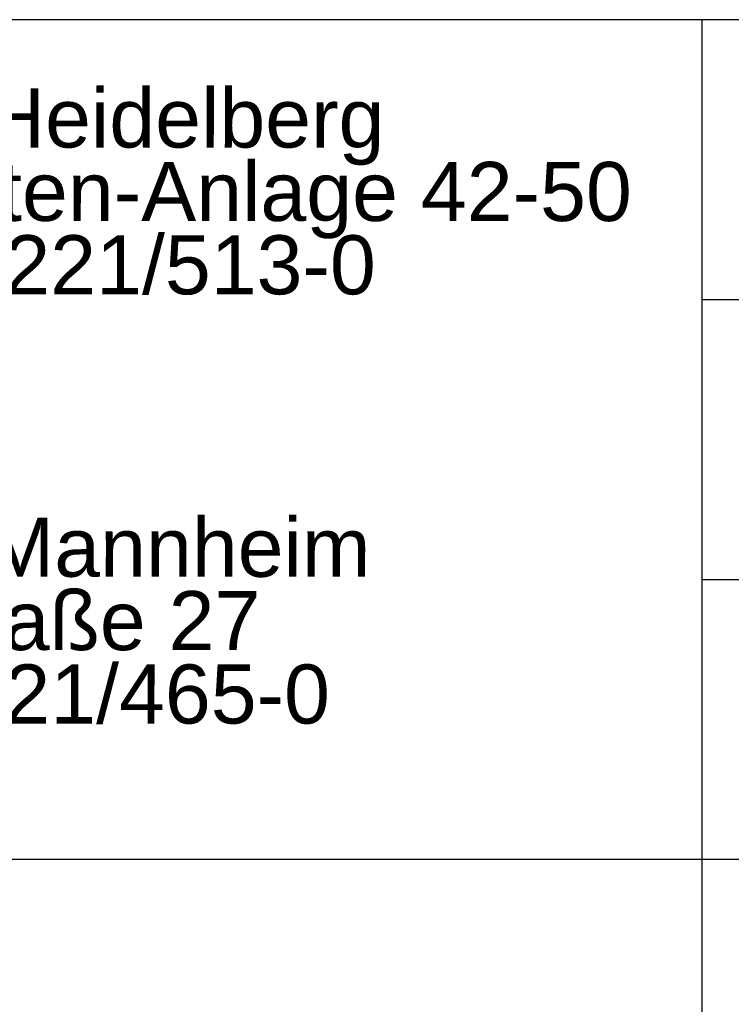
# Model space of a CAD drawing. Header units: metres. Extents: x 0 to 0.185, y 0 to 0.06.
# Tile 61 of 62: x 0.081 to 0.103, y 0.03 to 0.06. Entities that reach past the tile are written whole.
import ezdxf

# ---------------------------------------------------------------- set-up
doc = ezdxf.new("R2010")
doc.units = ezdxf.units.M
doc.header["$MEASUREMENT"] = 0
doc.layers.add('RAM_Stempel_HSB_DIN_A3', color=7, linetype='Continuous', lineweight=25)
doc.styles.add('RNV_250_0 63', font='arial.ttf', dxfattribs={"height": 0.63})

msp = doc.modelspace()

# ---------------------------------------------------------------- linework, layer by layer
at = {"layer": 'RAM_Stempel_HSB_DIN_A3'}
for p, q in [((0.101853, 0.06), (0.101853, 0)), ((0.185, 0.051467), (0.101853, 0.051467)), ((0.185, 0.042933), (0.101853, 0.042933)), ((0, 0.034425), (0.185, 0.034425))]:
    msp.add_line(p, q, dxfattribs=at)
at = {"layer": 'RAM_Stempel_HSB_DIN_A3', "flags": 128}
msp.add_lwpolyline([(0, 0), (0.185, 0), (0.185, 0.06), (0, 0.06), (0, 0)], close=True, dxfattribs=at)

# ---------------------------------------------------------------- texts
at = {"layer": 'RAM_Stempel_HSB_DIN_A3', "style": 'RNV_250_0 63'}
for s, p in [('69115 Heidelberg', (0.07233, 0.056107)), ('Kurfürsten-Anlage 42-50', (0.072329, 0.053871)), ('Tel.: 06221/513-0', (0.072209, 0.051635)), ('68165 Mannheim', (0.07233, 0.043029)), ('Möhlstraße 27', (0.072329, 0.040793)), ('Tel.: 0621/465-0', (0.072209, 0.038557))]:
    msp.add_text(s, height=0.0018, rotation=359.9876, dxfattribs=at).set_placement(p)

doc.saveas('drawing.dxf')
